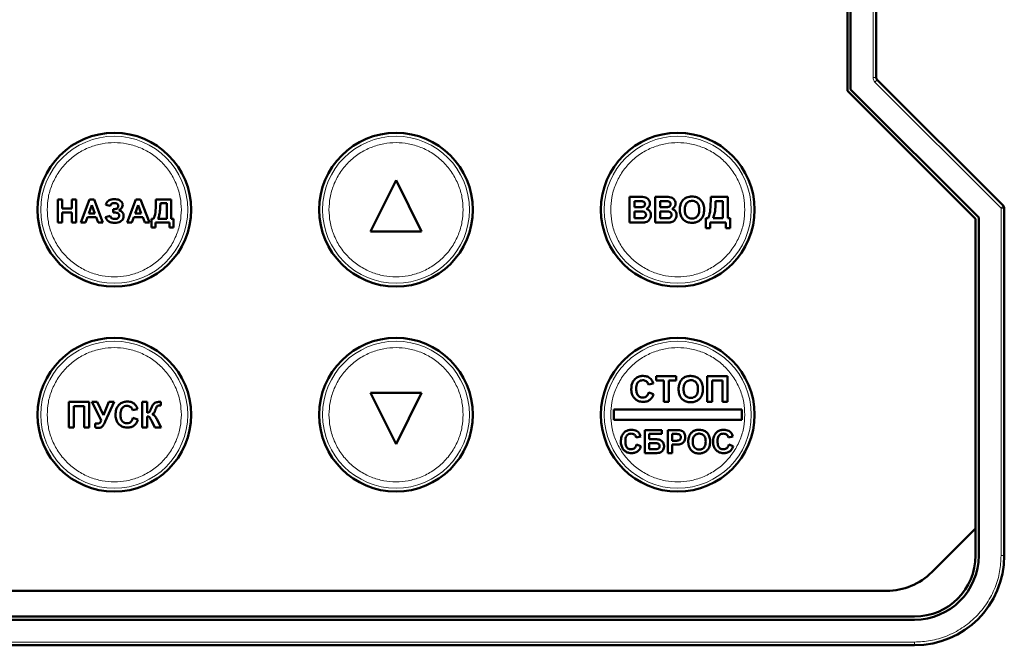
# Model space of a CAD drawing. Header units: millimetres. Extents: x 0 to 218, y 0 to 297.
# Tile 3 of 7: x 62 to 139, y 120 to 169. Entities that reach past the tile are written whole.
import ezdxf

# ---------------------------------------------------------------- set-up
doc = ezdxf.new("R2010")
doc.units = ezdxf.units.MM

msp = doc.modelspace()

# ---------------------------------------------------------------- linework, layer by layer
at = {"color": 7, "linetype": 'Continuous', "lineweight": 50}
for p, q in [((126.515, 163.605), (126.515, 194.034)), ((126.765, 193.931), (126.765, 163.708)), ((128.765, 164.64), (128.765, 192.999)), ((138.692, 154.61), (128.839, 164.463)), ((136.515, 153.605), (126.515, 163.605)), ((126.765, 163.708), (136.765, 153.708)), ((91.265, 156.619), (89.265, 152.619)), ((93.265, 152.619), (91.265, 156.619)), ((109.506, 153.319), (109.506, 155.319)), ((109.506, 155.319), (110.311, 155.319)), ((111.506, 153.319), (111.506, 155.319)), ((111.506, 155.319), (112.311, 155.319)), ((115.839, 155.107), (115.839, 155.319)), ((115.839, 155.319), (117.172, 155.319)), ((117.172, 155.319), (117.172, 153.653)), ((64.86, 153.319), (64.86, 155.119)), ((64.86, 155.119), (65.206, 155.119)), ((65.206, 155.119), (65.206, 154.404)), ((65.944, 154.404), (65.944, 155.119)), ((65.944, 155.119), (66.29, 155.119)), ((66.29, 155.119), (66.29, 153.319)), ((66.641, 153.319), (67.322, 155.119)), ((67.507, 154.681), (67.271, 154.035)), ((67.322, 155.119), (67.688, 155.119)), ((67.743, 154.035), (67.507, 154.681)), ((67.688, 155.119), (68.372, 153.319)), ((68.954, 154.612), (68.607, 154.704)), ((70.274, 153.319), (70.954, 155.119)), ((71.139, 154.681), (70.903, 154.035)), ((70.954, 155.119), (71.321, 155.119)), ((71.375, 154.035), (71.139, 154.681)), ((71.321, 155.119), (72.004, 153.319)), ((72.517, 154.929), (72.517, 155.119)), ((72.517, 155.119), (73.717, 155.119)), ((73.37, 154.819), (72.863, 154.819)), ((73.37, 153.619), (73.37, 154.819)), ((73.717, 155.119), (73.717, 153.619)), ((109.89, 154.986), (110.134, 154.986)), ((109.89, 154.525), (109.89, 154.986)), ((111.89, 154.986), (112.134, 154.986)), ((111.89, 154.525), (111.89, 154.986)), ((116.788, 154.986), (116.224, 154.986)), ((116.788, 153.653), (116.788, 154.986)), ((65.206, 154.404), (65.944, 154.404)), ((65.944, 154.104), (65.206, 154.104)), ((65.206, 154.104), (65.206, 153.319)), ((65.944, 153.319), (65.944, 154.104)), ((67.271, 154.035), (67.743, 154.035)), ((68.584, 153.735), (68.93, 153.85)), ((69.184, 154.358), (69.227, 154.358)), ((69.184, 154.104), (69.184, 154.358)), ((69.271, 154.104), (69.184, 154.104)), ((70.903, 154.035), (71.375, 154.035)), ((110.169, 154.525), (109.89, 154.525)), ((109.89, 154.191), (110.233, 154.191)), ((109.89, 153.653), (109.89, 154.191)), ((112.169, 154.525), (111.89, 154.525)), ((111.89, 154.191), (112.233, 154.191)), ((111.89, 153.653), (111.89, 154.191)), ((138.765, 127.319), (138.765, 154.433)), ((65.206, 153.319), (64.86, 153.319)), ((66.29, 153.319), (65.944, 153.319)), ((67.01, 153.319), (66.641, 153.319)), ((67.162, 153.735), (67.01, 153.319)), ((67.853, 153.735), (67.162, 153.735)), ((68.005, 153.319), (67.853, 153.735)), ((68.372, 153.319), (68.005, 153.319)), ((70.643, 153.319), (70.274, 153.319)), ((70.795, 153.735), (70.643, 153.319)), ((71.485, 153.735), (70.795, 153.735)), ((71.637, 153.319), (71.485, 153.735)), ((72.004, 153.319), (71.637, 153.319)), ((72.17, 152.927), (72.17, 153.619)), ((72.17, 153.619), (72.332, 153.619)), ((73.578, 153.319), (72.47, 153.319)), ((72.47, 153.319), (72.47, 152.927)), ((72.678, 153.619), (73.37, 153.619)), ((73.578, 152.927), (73.578, 153.319)), ((73.717, 153.619), (73.878, 153.619)), ((73.878, 153.619), (73.878, 152.927)), ((109.506, 153.319), (110.183, 153.319)), ((110.283, 153.653), (109.89, 153.653)), ((111.506, 153.319), (112.183, 153.319)), ((112.283, 153.653), (111.89, 153.653)), ((115.454, 152.883), (115.454, 153.653)), ((115.454, 153.653), (115.634, 153.653)), ((117.019, 153.319), (115.788, 153.319)), ((115.788, 153.319), (115.788, 152.883)), ((116.019, 153.653), (116.788, 153.653)), ((117.019, 152.883), (117.019, 153.319)), ((117.172, 153.653), (117.352, 153.653)), ((117.352, 153.653), (117.352, 152.883)), ((136.515, 129.441), (136.515, 153.605)), ((136.765, 153.708), (136.765, 127.319)), ((72.47, 152.927), (72.17, 152.927)), ((73.878, 152.927), (73.578, 152.927)), ((89.265, 152.619), (93.265, 152.619)), ((115.788, 152.883), (115.454, 152.883)), ((117.352, 152.883), (117.019, 152.883)), ((111.355, 140.755), (110.97, 140.678)), ((111.586, 141.319), (113.15, 141.319)), ((111.586, 140.986), (111.586, 141.319)), ((112.175, 140.986), (111.586, 140.986)), ((112.175, 139.319), (112.175, 140.986)), ((112.56, 140.986), (112.56, 139.319)), ((113.15, 140.986), (112.56, 140.986)), ((113.15, 141.319), (113.15, 140.986)), ((115.56, 139.319), (115.56, 141.319)), ((115.56, 141.319), (117.15, 141.319)), ((115.945, 140.986), (115.945, 139.319)), ((116.765, 140.986), (115.945, 140.986)), ((116.765, 139.319), (116.765, 140.986)), ((117.15, 141.319), (117.15, 139.319)), ((89.265, 140.019), (91.265, 136.019)), ((93.265, 140.019), (89.265, 140.019)), ((91.265, 136.019), (93.265, 140.019)), ((110.996, 140.063), (111.38, 139.935)), ((65.72, 137.319), (65.72, 139.319)), ((65.72, 139.319), (67.309, 139.319)), ((67.309, 139.319), (67.309, 137.319)), ((68.244, 137.891), (67.502, 139.319)), ((67.502, 139.319), (67.93, 139.319)), ((67.93, 139.319), (68.417, 138.278)), ((68.417, 138.278), (68.828, 139.319)), ((69.245, 139.319), (68.565, 137.799)), ((68.828, 139.319), (69.245, 139.319)), ((71.438, 137.319), (71.438, 139.319)), ((71.438, 139.319), (71.822, 139.319)), ((71.822, 139.319), (71.822, 138.473)), ((72.899, 139.319), (72.899, 139.037)), ((112.56, 139.319), (112.175, 139.319)), ((115.945, 139.319), (115.56, 139.319)), ((117.15, 139.319), (116.765, 139.319)), ((66.925, 138.986), (66.104, 138.986)), ((66.104, 138.986), (66.104, 137.319)), ((66.925, 137.319), (66.925, 138.986)), ((71.079, 138.755), (70.694, 138.678)), ((72.899, 139.037), (72.841, 139.039)), ((118.265, 138.719), (108.265, 138.719)), ((108.265, 138.719), (108.265, 137.919)), ((118.265, 137.919), (118.265, 138.719)), ((67.771, 137.318), (67.771, 137.632)), ((70.72, 138.063), (71.104, 137.935)), ((71.822, 138.191), (71.822, 137.319)), ((72.439, 137.319), (72.186, 137.827)), ((72.648, 137.865), (72.925, 137.319)), ((108.265, 137.919), (118.265, 137.919)), ((66.104, 137.319), (65.72, 137.319)), ((67.309, 137.319), (66.925, 137.319)), ((71.822, 137.319), (71.438, 137.319)), ((72.925, 137.319), (72.439, 137.319)), ((110.695, 135.319), (110.695, 137.119)), ((112.033, 137.119), (110.695, 137.119)), ((112.033, 136.819), (112.033, 137.119)), ((112.495, 135.319), (112.495, 137.119)), ((113.07, 137.119), (112.495, 137.119)), ((110.372, 136.612), (110.025, 136.542)), ((111.041, 136.819), (112.033, 136.819)), ((111.041, 136.404), (111.041, 136.819)), ((111.533, 136.404), (111.041, 136.404)), ((111.041, 136.104), (111.432, 136.104)), ((111.041, 135.619), (111.041, 136.104)), ((112.841, 136.819), (113.024, 136.819)), ((112.841, 136.289), (112.841, 136.819)), ((113.048, 136.289), (112.841, 136.289)), ((117.572, 136.612), (117.225, 136.542)), ((110.048, 135.989), (110.395, 135.873)), ((111.415, 135.619), (111.041, 135.619)), ((112.841, 135.989), (113.078, 135.989)), ((112.841, 135.319), (112.841, 135.989)), ((117.248, 135.989), (117.595, 135.873)), ((110.695, 135.319), (111.542, 135.319)), ((112.841, 135.319), (112.495, 135.319)), ((133.109, 126.034), (136.515, 129.441)), ((136.515, 127.319), (136.515, 129.441)), ((52.958, 124.569), (129.573, 124.569)), ((50.765, 122.569), (131.765, 122.569)), ((131.765, 122.319), (50.765, 122.319)), ((50.765, 120.319), (131.765, 120.319))]:
    msp.add_line(p, q, dxfattribs=at)
at = {"color": 9, "linetype": 'Continuous', "lineweight": 18}
for p, q in [((128.515, 164.64), (128.515, 192.999)), ((128.515, 164.64), (128.765, 164.64)), ((128.662, 164.287), (128.839, 164.463)), ((138.515, 154.433), (128.662, 164.287)), ((138.515, 154.433), (138.692, 154.61)), ((138.515, 127.319), (138.515, 154.433)), ((138.765, 154.433), (138.515, 154.433)), ((138.515, 127.319), (138.765, 127.319)), ((50.765, 120.569), (131.765, 120.569)), ((131.765, 120.319), (131.765, 120.569))]:
    msp.add_line(p, q, dxfattribs=at)
at = {"color": 7, "linetype": 'Continuous', "lineweight": 50}
for centre in [(69.265, 154.319), (91.265, 154.319), (113.265, 154.319), (69.265, 138.319), (91.265, 138.319), (113.265, 138.319)]:
    msp.add_circle(centre, 6, dxfattribs=at)
at = {"color": 9, "linetype": 'Continuous', "lineweight": 18}
for centre in [(69.265, 154.319), (91.265, 154.319), (113.265, 154.319), (69.265, 138.319), (91.265, 138.319), (113.265, 138.319)]:
    msp.add_circle(centre, 5.737, dxfattribs=at)
at = {"color": 7, "linetype": 'Continuous', "lineweight": 50}
for centre, radius, start, end in [((129.015, 164.64), 0.25, 180, 225), ((138.515, 154.433), 0.25, 0, 45), ((131.765, 127.319), 4.75, 270, 0), ((131.765, 127.319), 5, 270, 0), ((131.765, 127.319), 7, 270, 0), ((129.573, 129.569), 5, 270, 315)]:
    msp.add_arc(centre, radius, start, end, dxfattribs=at)
at = {"color": 9, "linetype": 'Continuous', "lineweight": 18}
msp.add_open_spline([(128.662, 164.287), (128.62, 164.338), (128.536, 164.441), (128.522, 164.574), (128.515, 164.64)], degree=3, dxfattribs=at)
for points, knots in [([(64.028, 154.319), (64.045, 154.639), (64.08, 155.297), (64.372, 156.273), (64.855, 157.212), (65.536, 158.049), (66.373, 158.729), (67.312, 159.216), (68.288, 159.496), (69.265, 159.586), (70.243, 159.496), (71.219, 159.216), (72.158, 158.729), (72.995, 158.049), (73.676, 157.212), (74.159, 156.273), (74.451, 155.297), (74.486, 154.639), (74.503, 154.319)], [0, 0, 0, 0, 0.058258, 0.120006, 0.18432, 0.25, 0.31568, 0.379994, 0.441742, 0.5, 0.558258, 0.620006, 0.68432, 0.75, 0.81568, 0.879994, 0.941742, 1, 1, 1, 1]), ([(86.028, 154.319), (86.045, 154.639), (86.08, 155.297), (86.372, 156.273), (86.855, 157.212), (87.536, 158.049), (88.373, 158.729), (89.312, 159.216), (90.288, 159.496), (91.265, 159.586), (92.243, 159.496), (93.219, 159.216), (94.158, 158.729), (94.995, 158.049), (95.676, 157.212), (96.159, 156.273), (96.451, 155.297), (96.486, 154.639), (96.503, 154.319)], [0, 0, 0, 0, 0.058258, 0.120006, 0.18432, 0.25, 0.31568, 0.379994, 0.441742, 0.5, 0.558258, 0.620006, 0.68432, 0.75, 0.81568, 0.879994, 0.941742, 1, 1, 1, 1]), ([(108.028, 154.319), (108.045, 154.639), (108.08, 155.297), (108.372, 156.273), (108.855, 157.212), (109.536, 158.049), (110.373, 158.729), (111.312, 159.216), (112.288, 159.496), (113.265, 159.586), (114.243, 159.496), (115.219, 159.216), (116.158, 158.729), (116.995, 158.049), (117.676, 157.212), (118.159, 156.273), (118.451, 155.297), (118.486, 154.639), (118.503, 154.319)], [0, 0, 0, 0, 0.058258, 0.120006, 0.18432, 0.25, 0.31568, 0.379994, 0.441742, 0.5, 0.558258, 0.620006, 0.68432, 0.75, 0.81568, 0.879994, 0.941742, 1, 1, 1, 1]), ([(74.503, 154.319), (74.486, 154), (74.451, 153.342), (74.159, 152.366), (73.676, 151.427), (72.995, 150.59), (72.158, 149.909), (71.219, 149.423), (70.243, 149.142), (69.265, 149.053), (68.288, 149.142), (67.312, 149.423), (66.373, 149.909), (65.536, 150.59), (64.855, 151.427), (64.372, 152.366), (64.08, 153.342), (64.045, 154), (64.028, 154.319)], [0, 0, 0, 0, 0.058258, 0.120006, 0.18432, 0.25, 0.31568, 0.379994, 0.441742, 0.5, 0.558258, 0.620006, 0.68432, 0.75, 0.81568, 0.879994, 0.941742, 1, 1, 1, 1]), ([(96.503, 154.319), (96.486, 154), (96.451, 153.342), (96.159, 152.366), (95.676, 151.427), (94.995, 150.59), (94.158, 149.909), (93.219, 149.423), (92.243, 149.142), (91.265, 149.053), (90.288, 149.142), (89.312, 149.423), (88.373, 149.909), (87.536, 150.59), (86.855, 151.427), (86.372, 152.366), (86.08, 153.342), (86.045, 154), (86.028, 154.319)], [0, 0, 0, 0, 0.058258, 0.120006, 0.18432, 0.25, 0.31568, 0.379994, 0.441742, 0.5, 0.558258, 0.620006, 0.68432, 0.75, 0.81568, 0.879994, 0.941742, 1, 1, 1, 1]), ([(118.503, 154.319), (118.486, 154), (118.451, 153.342), (118.159, 152.366), (117.676, 151.427), (116.995, 150.59), (116.158, 149.909), (115.219, 149.423), (114.243, 149.142), (113.265, 149.053), (112.288, 149.142), (111.312, 149.423), (110.373, 149.909), (109.536, 150.59), (108.855, 151.427), (108.372, 152.366), (108.08, 153.342), (108.045, 154), (108.028, 154.319)], [0, 0, 0, 0, 0.058258, 0.120006, 0.18432, 0.25, 0.31568, 0.379994, 0.441742, 0.5, 0.558258, 0.620006, 0.68432, 0.75, 0.81568, 0.879994, 0.941742, 1, 1, 1, 1]), ([(64.028, 138.319), (64.045, 138.639), (64.08, 139.297), (64.372, 140.273), (64.855, 141.212), (65.536, 142.049), (66.373, 142.729), (67.312, 143.216), (68.288, 143.496), (69.265, 143.586), (70.243, 143.496), (71.219, 143.216), (72.158, 142.729), (72.995, 142.049), (73.676, 141.212), (74.159, 140.273), (74.451, 139.297), (74.486, 138.639), (74.503, 138.319)], [0, 0, 0, 0, 0.058258, 0.120006, 0.18432, 0.25, 0.31568, 0.379994, 0.441742, 0.5, 0.558258, 0.620006, 0.68432, 0.75, 0.81568, 0.879994, 0.941742, 1, 1, 1, 1]), ([(86.028, 138.319), (86.045, 138.639), (86.08, 139.297), (86.372, 140.273), (86.855, 141.212), (87.536, 142.049), (88.373, 142.729), (89.312, 143.216), (90.288, 143.496), (91.265, 143.586), (92.243, 143.496), (93.219, 143.216), (94.158, 142.729), (94.995, 142.049), (95.676, 141.212), (96.159, 140.273), (96.451, 139.297), (96.486, 138.639), (96.503, 138.319)], [0, 0, 0, 0, 0.058258, 0.120006, 0.18432, 0.25, 0.31568, 0.379994, 0.441742, 0.5, 0.558258, 0.620006, 0.68432, 0.75, 0.81568, 0.879994, 0.941742, 1, 1, 1, 1]), ([(108.028, 138.319), (108.045, 138.639), (108.08, 139.297), (108.372, 140.273), (108.855, 141.212), (109.536, 142.049), (110.373, 142.729), (111.312, 143.216), (112.288, 143.496), (113.265, 143.586), (114.243, 143.496), (115.219, 143.216), (116.158, 142.729), (116.995, 142.049), (117.676, 141.212), (118.159, 140.273), (118.451, 139.297), (118.486, 138.639), (118.503, 138.319)], [0, 0, 0, 0, 0.058258, 0.120006, 0.18432, 0.25, 0.31568, 0.379994, 0.441742, 0.5, 0.558258, 0.620006, 0.68432, 0.75, 0.81568, 0.879994, 0.941742, 1, 1, 1, 1]), ([(74.503, 138.319), (74.486, 138), (74.451, 137.342), (74.159, 136.366), (73.676, 135.427), (72.995, 134.59), (72.158, 133.909), (71.219, 133.423), (70.243, 133.142), (69.265, 133.053), (68.288, 133.142), (67.312, 133.423), (66.373, 133.909), (65.536, 134.59), (64.855, 135.427), (64.372, 136.366), (64.08, 137.342), (64.045, 138), (64.028, 138.319)], [0, 0, 0, 0, 0.058258, 0.120006, 0.18432, 0.25, 0.31568, 0.379994, 0.441742, 0.5, 0.558258, 0.620006, 0.68432, 0.75, 0.81568, 0.879994, 0.941742, 1, 1, 1, 1]), ([(96.503, 138.319), (96.486, 138), (96.451, 137.342), (96.159, 136.366), (95.676, 135.427), (94.995, 134.59), (94.158, 133.909), (93.219, 133.423), (92.243, 133.142), (91.265, 133.053), (90.288, 133.142), (89.312, 133.423), (88.373, 133.909), (87.536, 134.59), (86.855, 135.427), (86.372, 136.366), (86.08, 137.342), (86.045, 138), (86.028, 138.319)], [0, 0, 0, 0, 0.058258, 0.120006, 0.18432, 0.25, 0.31568, 0.379994, 0.441742, 0.5, 0.558258, 0.620006, 0.68432, 0.75, 0.81568, 0.879994, 0.941742, 1, 1, 1, 1]), ([(118.503, 138.319), (118.486, 138), (118.451, 137.342), (118.159, 136.366), (117.676, 135.427), (116.995, 134.59), (116.158, 133.909), (115.219, 133.423), (114.243, 133.142), (113.265, 133.053), (112.288, 133.142), (111.312, 133.423), (110.373, 133.909), (109.536, 134.59), (108.855, 135.427), (108.372, 136.366), (108.08, 137.342), (108.045, 138), (108.028, 138.319)], [0, 0, 0, 0, 0.058258, 0.120006, 0.18432, 0.25, 0.31568, 0.379994, 0.441742, 0.5, 0.558258, 0.620006, 0.68432, 0.75, 0.81568, 0.879994, 0.941742, 1, 1, 1, 1]), ([(131.765, 120.569), (132.177, 120.591), (133.025, 120.636), (134.283, 121.012), (135.493, 121.635), (136.572, 122.513), (137.45, 123.592), (138.073, 124.802), (138.448, 126.06), (138.494, 126.908), (138.515, 127.319)], [0, 0, 0, 0, 0.116516, 0.2400113, 0.3686408, 0.5, 0.6313592, 0.7599887, 0.883484, 1, 1, 1, 1])]:
    msp.add_open_spline(points, degree=3, knots=knots, dxfattribs=at)
at = {"color": 7, "linetype": 'Continuous', "lineweight": 50}
for points, knots in [([(110.311, 155.319), (110.378, 155.319), (110.524, 155.317), (110.73, 155.3), (110.907, 155.209), (111.025, 155.08), (111.089, 154.941), (111.094, 154.849), (111.095, 154.816)], [0, 0, 0, 0, 0.189374, 0.415534, 0.57816, 0.740903, 0.90565, 1, 1, 1, 1]), ([(112.311, 155.319), (112.378, 155.319), (112.524, 155.317), (112.73, 155.3), (112.907, 155.209), (113.025, 155.08), (113.089, 154.941), (113.094, 154.849), (113.095, 154.816)], [0, 0, 0, 0, 0.189374, 0.415534, 0.57816, 0.740903, 0.90565, 1, 1, 1, 1]), ([(113.953, 155.266), (114.017, 155.289), (114.116, 155.324), (114.259, 155.342), (114.336, 155.344), (114.375, 155.345)], [0, 0, 0, 0, 0.465946, 0.731676, 1, 1, 1, 1]), ([(114.375, 155.345), (114.442, 155.342), (114.613, 155.335), (114.878, 155.244), (115.115, 155.046), (115.279, 154.759), (115.323, 154.504), (115.326, 154.346), (115.326, 154.317)], [0, 0, 0, 0, 0.126835, 0.326225, 0.51912, 0.6994, 0.944414, 1, 1, 1, 1]), ([(68.607, 154.704), (68.63, 154.768), (68.67, 154.886), (68.797, 155.02), (68.981, 155.116), (69.147, 155.141), (69.254, 155.142), (69.27, 155.142)], [0, 0, 0, 0, 0.233845, 0.429584, 0.625035, 0.945033, 1, 1, 1, 1]), ([(69.273, 154.842), (69.227, 154.839), (69.151, 154.834), (69.055, 154.781), (68.989, 154.707), (68.966, 154.645), (68.954, 154.612)], [0, 0, 0, 0, 0.3171852, 0.5355286, 0.7539556, 1, 1, 1, 1]), ([(69.227, 154.358), (69.284, 154.361), (69.373, 154.365), (69.48, 154.418), (69.543, 154.482), (69.573, 154.555), (69.576, 154.601), (69.577, 154.62)], [0, 0, 0, 0, 0.348695, 0.533176, 0.718858, 0.88644, 1, 1, 1, 1]), ([(69.27, 155.142), (69.337, 155.14), (69.471, 155.135), (69.657, 155.083), (69.804, 154.977), (69.905, 154.844), (69.917, 154.738), (69.923, 154.688)], [0, 0, 0, 0, 0.226589, 0.454571, 0.643517, 0.833011, 1, 1, 1, 1]), ([(69.577, 154.62), (69.574, 154.644), (69.57, 154.692), (69.529, 154.752), (69.475, 154.799), (69.388, 154.836), (69.318, 154.84), (69.273, 154.842)], [0, 0, 0, 0, 0.1696277, 0.3433388, 0.4982202, 0.6826017, 1, 1, 1, 1]), ([(69.923, 154.688), (69.917, 154.636), (69.905, 154.53), (69.796, 154.384), (69.691, 154.321), (69.631, 154.284)], [0, 0, 0, 0, 0.298422, 0.599296, 1, 1, 1, 1]), ([(72.332, 153.619), (72.358, 153.681), (72.47, 153.939), (72.509, 154.39), (72.514, 154.766), (72.517, 154.929)], [0, 0, 0, 0, 0.150506, 0.631696, 1, 1, 1, 1]), ([(72.863, 154.819), (72.862, 154.753), (72.861, 154.553), (72.839, 154.251), (72.791, 153.912), (72.716, 153.717), (72.678, 153.619)], [0, 0, 0, 0, 0.16363, 0.491128, 0.742857, 1, 1, 1, 1]), ([(110.134, 154.986), (110.168, 154.986), (110.234, 154.986), (110.355, 154.986), (110.443, 154.982), (110.497, 154.979)], [0, 0, 0, 0, 0.275415, 0.550828, 1, 1, 1, 1]), ([(110.711, 154.758), (110.709, 154.73), (110.705, 154.679), (110.666, 154.616), (110.609, 154.568), (110.542, 154.541), (110.495, 154.534), (110.477, 154.531)], [0, 0, 0, 0, 0.234086, 0.417313, 0.600201, 0.849825, 1, 1, 1, 1]), ([(110.497, 154.979), (110.531, 154.973), (110.586, 154.964), (110.651, 154.92), (110.69, 154.867), (110.709, 154.811), (110.71, 154.774), (110.711, 154.758)], [0, 0, 0, 0, 0.294971, 0.486764, 0.679036, 0.861474, 1, 1, 1, 1]), ([(111.095, 154.816), (111.088, 154.749), (111.073, 154.627), (110.971, 154.471), (110.875, 154.413), (110.825, 154.382)], [0, 0, 0, 0, 0.375945, 0.675759, 1, 1, 1, 1]), ([(112.134, 154.986), (112.168, 154.986), (112.234, 154.986), (112.355, 154.986), (112.443, 154.982), (112.497, 154.979)], [0, 0, 0, 0, 0.275415, 0.550828, 1, 1, 1, 1]), ([(112.711, 154.758), (112.709, 154.73), (112.705, 154.679), (112.666, 154.616), (112.609, 154.568), (112.542, 154.541), (112.495, 154.534), (112.477, 154.531)], [0, 0, 0, 0, 0.234086, 0.417313, 0.600201, 0.849825, 1, 1, 1, 1]), ([(112.497, 154.979), (112.531, 154.973), (112.586, 154.964), (112.651, 154.92), (112.69, 154.867), (112.709, 154.811), (112.71, 154.774), (112.711, 154.758)], [0, 0, 0, 0, 0.294971, 0.486764, 0.679036, 0.861474, 1, 1, 1, 1]), ([(113.095, 154.816), (113.088, 154.749), (113.073, 154.627), (112.971, 154.471), (112.875, 154.413), (112.825, 154.382)], [0, 0, 0, 0, 0.375945, 0.675759, 1, 1, 1, 1]), ([(113.429, 154.307), (113.431, 154.374), (113.434, 154.494), (113.463, 154.665), (113.5, 154.765), (113.518, 154.816)], [0, 0, 0, 0, 0.385504, 0.689688, 1, 1, 1, 1]), ([(113.518, 154.816), (113.549, 154.875), (113.629, 155.028), (113.786, 155.184), (113.917, 155.249), (113.953, 155.266)], [0, 0, 0, 0, 0.3142783, 0.8104714, 1, 1, 1, 1]), ([(113.813, 154.321), (113.816, 154.387), (113.821, 154.537), (113.884, 154.741), (114.013, 154.896), (114.163, 154.985), (114.292, 155.01), (114.364, 155.011), (114.38, 155.012)], [0, 0, 0, 0, 0.198524, 0.446406, 0.616149, 0.785789, 0.95492, 1, 1, 1, 1]), ([(114.38, 155.012), (114.447, 155.007), (114.57, 154.997), (114.728, 154.909), (114.842, 154.786), (114.929, 154.587), (114.937, 154.428), (114.942, 154.326)], [0, 0, 0, 0, 0.201187, 0.364397, 0.527295, 0.696981, 1, 1, 1, 1]), ([(115.634, 153.653), (115.661, 153.714), (115.776, 153.978), (115.83, 154.477), (115.836, 154.902), (115.839, 155.107)], [0, 0, 0, 0, 0.135394, 0.582002, 1, 1, 1, 1]), ([(116.224, 154.986), (116.223, 154.919), (116.222, 154.719), (116.201, 154.395), (116.153, 154.01), (116.064, 153.773), (116.019, 153.653)], [0, 0, 0, 0, 0.14728, 0.441998, 0.71782, 1, 1, 1, 1]), ([(68.93, 153.85), (68.948, 153.806), (68.975, 153.736), (69.044, 153.656), (69.151, 153.606), (69.238, 153.6), (69.298, 153.596)], [0, 0, 0, 0, 0.28967, 0.46237, 0.636069, 1, 1, 1, 1]), ([(69.646, 153.849), (69.644, 153.877), (69.639, 153.931), (69.595, 154), (69.526, 154.057), (69.416, 154.099), (69.325, 154.102), (69.271, 154.104)], [0, 0, 0, 0, 0.158876, 0.319359, 0.464118, 0.684157, 1, 1, 1, 1]), ([(69.992, 153.83), (69.986, 153.762), (69.975, 153.64), (69.877, 153.491), (69.736, 153.376), (69.531, 153.306), (69.372, 153.3), (69.287, 153.296)], [0, 0, 0, 0, 0.203349, 0.36274, 0.521651, 0.743401, 1, 1, 1, 1]), ([(69.298, 153.596), (69.354, 153.599), (69.441, 153.602), (69.549, 153.654), (69.608, 153.718), (69.642, 153.786), (69.644, 153.83), (69.646, 153.849)], [0, 0, 0, 0, 0.344855, 0.536996, 0.729679, 0.878056, 1, 1, 1, 1]), ([(69.631, 154.284), (69.693, 154.259), (69.801, 154.215), (69.921, 154.097), (69.984, 153.967), (69.989, 153.874), (69.992, 153.83)], [0, 0, 0, 0, 0.322918, 0.55546, 0.789208, 1, 1, 1, 1]), ([(110.477, 154.531), (110.444, 154.529), (110.376, 154.525), (110.273, 154.525), (110.204, 154.525), (110.169, 154.525)], [0, 0, 0, 0, 0.324791, 0.662356, 1, 1, 1, 1]), ([(110.233, 154.191), (110.299, 154.19), (110.432, 154.188), (110.598, 154.178), (110.706, 154.116), (110.759, 154.052), (110.785, 153.982), (110.787, 153.936), (110.788, 153.916)], [0, 0, 0, 0, 0.284175, 0.56983, 0.687917, 0.806892, 0.915618, 1, 1, 1, 1]), ([(110.788, 153.916), (110.785, 153.882), (110.781, 153.823), (110.737, 153.749), (110.678, 153.7), (110.621, 153.675), (110.585, 153.667), (110.574, 153.665)], [0, 0, 0, 0, 0.279357, 0.486863, 0.694108, 0.91138, 1, 1, 1, 1]), ([(111.172, 153.899), (111.165, 153.832), (111.151, 153.696), (111.054, 153.526), (110.919, 153.404), (110.784, 153.35), (110.698, 153.337), (110.668, 153.333)], [0, 0, 0, 0, 0.242787, 0.486312, 0.687547, 0.888904, 1, 1, 1, 1]), ([(110.825, 154.382), (110.888, 154.356), (111, 154.308), (111.112, 154.17), (111.165, 154.033), (111.17, 153.94), (111.172, 153.899)], [0, 0, 0, 0, 0.317658, 0.563712, 0.809393, 1, 1, 1, 1]), ([(112.477, 154.531), (112.444, 154.529), (112.376, 154.525), (112.273, 154.525), (112.204, 154.525), (112.169, 154.525)], [0, 0, 0, 0, 0.324791, 0.662356, 1, 1, 1, 1]), ([(112.233, 154.191), (112.299, 154.19), (112.432, 154.188), (112.598, 154.178), (112.706, 154.116), (112.759, 154.052), (112.785, 153.982), (112.787, 153.936), (112.788, 153.916)], [0, 0, 0, 0, 0.284175, 0.56983, 0.687917, 0.806892, 0.915618, 1, 1, 1, 1]), ([(112.788, 153.916), (112.785, 153.882), (112.781, 153.823), (112.737, 153.749), (112.678, 153.7), (112.621, 153.675), (112.585, 153.667), (112.574, 153.665)], [0, 0, 0, 0, 0.279357, 0.486863, 0.694108, 0.91138, 1, 1, 1, 1]), ([(113.172, 153.899), (113.165, 153.832), (113.151, 153.696), (113.054, 153.526), (112.919, 153.404), (112.784, 153.35), (112.698, 153.337), (112.668, 153.333)], [0, 0, 0, 0, 0.242787, 0.486312, 0.687547, 0.888904, 1, 1, 1, 1]), ([(112.825, 154.382), (112.888, 154.356), (113, 154.308), (113.112, 154.17), (113.165, 154.033), (113.17, 153.94), (113.172, 153.899)], [0, 0, 0, 0, 0.317658, 0.563712, 0.809393, 1, 1, 1, 1]), ([(114.38, 153.294), (114.314, 153.296), (114.138, 153.304), (113.868, 153.396), (113.631, 153.599), (113.471, 153.889), (113.432, 154.136), (113.429, 154.286), (113.429, 154.307)], [0, 0, 0, 0, 0.127808, 0.335199, 0.531853, 0.711396, 0.95982, 1, 1, 1, 1]), ([(114.38, 153.627), (114.312, 153.633), (114.175, 153.645), (114.007, 153.754), (113.881, 153.917), (113.821, 154.113), (113.816, 154.255), (113.813, 154.321)], [0, 0, 0, 0, 0.200704, 0.403479, 0.575737, 0.804839, 1, 1, 1, 1]), ([(114.942, 154.326), (114.939, 154.259), (114.934, 154.125), (114.882, 153.935), (114.774, 153.776), (114.625, 153.669), (114.485, 153.63), (114.403, 153.628), (114.38, 153.627)], [0, 0, 0, 0, 0.198222, 0.397727, 0.577228, 0.756827, 0.930756, 1, 1, 1, 1]), ([(115.326, 154.317), (115.324, 154.25), (115.318, 154.052), (115.233, 153.763), (115.031, 153.505), (114.787, 153.352), (114.559, 153.299), (114.424, 153.295), (114.38, 153.294)], [0, 0, 0, 0, 0.12748, 0.377846, 0.559738, 0.741985, 0.917467, 1, 1, 1, 1]), ([(69.287, 153.296), (69.221, 153.299), (69.063, 153.304), (68.849, 153.359), (68.681, 153.51), (68.617, 153.641), (68.589, 153.723), (68.584, 153.735)], [0, 0, 0, 0, 0.222457, 0.526508, 0.709676, 0.957509, 1, 1, 1, 1]), ([(110.668, 153.333), (110.601, 153.329), (110.487, 153.323), (110.325, 153.321), (110.23, 153.32), (110.183, 153.319)], [0, 0, 0, 0, 0.412609, 0.706293, 1, 1, 1, 1]), ([(110.574, 153.665), (110.541, 153.662), (110.476, 153.655), (110.379, 153.653), (110.315, 153.653), (110.283, 153.653)], [0, 0, 0, 0, 0.343631, 0.67172, 1, 1, 1, 1]), ([(112.668, 153.333), (112.601, 153.329), (112.487, 153.323), (112.325, 153.321), (112.23, 153.32), (112.183, 153.319)], [0, 0, 0, 0, 0.412609, 0.706293, 1, 1, 1, 1]), ([(112.574, 153.665), (112.541, 153.662), (112.476, 153.655), (112.379, 153.653), (112.315, 153.653), (112.283, 153.653)], [0, 0, 0, 0, 0.343631, 0.67172, 1, 1, 1, 1]), ([(109.637, 140.315), (109.639, 140.382), (109.645, 140.583), (109.729, 140.88), (109.937, 141.141), (110.185, 141.294), (110.405, 141.341), (110.53, 141.344), (110.563, 141.345)], [0, 0, 0, 0, 0.128353, 0.388703, 0.573955, 0.759327, 0.937427, 1, 1, 1, 1]), ([(110.536, 141.012), (110.468, 141.006), (110.347, 140.995), (110.198, 140.9), (110.089, 140.764), (110.03, 140.57), (110.024, 140.424), (110.021, 140.344)], [0, 0, 0, 0, 0.212297, 0.3758, 0.53945, 0.750187, 1, 1, 1, 1]), ([(110.97, 140.678), (110.95, 140.738), (110.914, 140.841), (110.797, 140.945), (110.671, 141.003), (110.581, 141.009), (110.536, 141.012)], [0, 0, 0, 0, 0.313785, 0.543656, 0.773131, 1, 1, 1, 1]), ([(110.563, 141.345), (110.63, 141.342), (110.787, 141.334), (110.996, 141.259), (111.109, 141.163), (111.152, 141.126)], [0, 0, 0, 0, 0.311487, 0.735849, 1, 1, 1, 1]), ([(111.152, 141.126), (111.196, 141.075), (111.265, 140.994), (111.321, 140.863), (111.344, 140.791), (111.355, 140.755)], [0, 0, 0, 0, 0.473697, 0.735232, 1, 1, 1, 1]), ([(113.329, 140.307), (113.331, 140.374), (113.334, 140.494), (113.363, 140.665), (113.4, 140.765), (113.418, 140.816)], [0, 0, 0, 0, 0.385504, 0.689688, 1, 1, 1, 1]), ([(113.418, 140.816), (113.45, 140.875), (113.53, 141.028), (113.686, 141.184), (113.817, 141.249), (113.854, 141.266)], [0, 0, 0, 0, 0.314278, 0.810471, 1, 1, 1, 1]), ([(113.714, 140.321), (113.716, 140.387), (113.722, 140.537), (113.784, 140.741), (113.913, 140.896), (114.064, 140.985), (114.193, 141.01), (114.265, 141.011), (114.28, 141.012)], [0, 0, 0, 0, 0.198524, 0.446406, 0.616149, 0.785789, 0.95492, 1, 1, 1, 1]), ([(113.854, 141.266), (113.917, 141.289), (114.017, 141.324), (114.16, 141.342), (114.237, 141.344), (114.275, 141.345)], [0, 0, 0, 0, 0.465946, 0.731676, 1, 1, 1, 1]), ([(114.275, 141.345), (114.342, 141.342), (114.514, 141.335), (114.779, 141.244), (115.015, 141.046), (115.179, 140.759), (115.223, 140.504), (115.226, 140.346), (115.227, 140.317)], [0, 0, 0, 0, 0.126835, 0.326225, 0.51912, 0.6994, 0.944414, 1, 1, 1, 1]), ([(114.28, 141.012), (114.348, 141.007), (114.47, 140.997), (114.629, 140.909), (114.743, 140.786), (114.829, 140.587), (114.837, 140.428), (114.842, 140.326)], [0, 0, 0, 0, 0.201187, 0.364397, 0.527295, 0.696981, 1, 1, 1, 1]), ([(110.549, 139.319), (110.482, 139.323), (110.317, 139.331), (110.067, 139.426), (109.841, 139.619), (109.68, 139.901), (109.64, 140.146), (109.637, 140.293), (109.637, 140.315)], [0, 0, 0, 0, 0.132331, 0.325849, 0.518063, 0.708615, 0.957186, 1, 1, 1, 1]), ([(110.021, 140.344), (110.023, 140.278), (110.028, 140.118), (110.081, 139.906), (110.21, 139.755), (110.343, 139.677), (110.457, 139.654), (110.521, 139.653), (110.533, 139.653)], [0, 0, 0, 0, 0.2054455, 0.4934589, 0.648874, 0.8039002, 0.960212, 1, 1, 1, 1]), ([(110.533, 139.653), (110.596, 139.659), (110.706, 139.67), (110.838, 139.755), (110.941, 139.884), (110.975, 139.995), (110.996, 140.063)], [0, 0, 0, 0, 0.278426, 0.482725, 0.687127, 1, 1, 1, 1]), ([(114.281, 139.294), (114.214, 139.296), (114.039, 139.304), (113.769, 139.396), (113.532, 139.599), (113.371, 139.889), (113.332, 140.136), (113.33, 140.286), (113.329, 140.307)], [0, 0, 0, 0, 0.127808, 0.335199, 0.531853, 0.711396, 0.95982, 1, 1, 1, 1]), ([(114.28, 139.627), (114.212, 139.633), (114.076, 139.645), (113.907, 139.754), (113.781, 139.917), (113.722, 140.113), (113.716, 140.255), (113.714, 140.321)], [0, 0, 0, 0, 0.200704, 0.403479, 0.575737, 0.804839, 1, 1, 1, 1]), ([(114.842, 140.326), (114.84, 140.259), (114.835, 140.125), (114.782, 139.935), (114.675, 139.776), (114.526, 139.669), (114.385, 139.63), (114.303, 139.628), (114.28, 139.627)], [0, 0, 0, 0, 0.198222, 0.397727, 0.577228, 0.756827, 0.930756, 1, 1, 1, 1]), ([(115.227, 140.317), (115.224, 140.25), (115.218, 140.052), (115.134, 139.763), (114.932, 139.505), (114.687, 139.352), (114.459, 139.299), (114.324, 139.295), (114.281, 139.294)], [0, 0, 0, 0, 0.1274799, 0.3778464, 0.5597384, 0.7419847, 0.917467, 1, 1, 1, 1]), ([(69.361, 138.315), (69.363, 138.382), (69.369, 138.583), (69.452, 138.88), (69.661, 139.141), (69.909, 139.294), (70.129, 139.341), (70.254, 139.344), (70.287, 139.345)], [0, 0, 0, 0, 0.128353, 0.388703, 0.573955, 0.759327, 0.937427, 1, 1, 1, 1]), ([(70.287, 139.345), (70.353, 139.342), (70.511, 139.334), (70.72, 139.259), (70.833, 139.163), (70.876, 139.126)], [0, 0, 0, 0, 0.311487, 0.735849, 1, 1, 1, 1]), ([(72.162, 138.845), (72.189, 138.906), (72.234, 139.009), (72.314, 139.149), (72.385, 139.209), (72.422, 139.24)], [0, 0, 0, 0, 0.418405, 0.70252, 1, 1, 1, 1]), ([(72.422, 139.24), (72.473, 139.262), (72.564, 139.301), (72.707, 139.315), (72.795, 139.317), (72.839, 139.318)], [0, 0, 0, 0, 0.387569, 0.691947, 1, 1, 1, 1]), ([(72.839, 139.318), (72.844, 139.318), (72.854, 139.318), (72.874, 139.319), (72.889, 139.319), (72.899, 139.319)], [0, 0, 0, 0, 0.250116, 0.500195, 1, 1, 1, 1]), ([(111.38, 139.935), (111.359, 139.871), (111.308, 139.72), (111.16, 139.513), (110.913, 139.362), (110.698, 139.322), (110.572, 139.32), (110.549, 139.319)], [0, 0, 0, 0, 0.1789459, 0.4271408, 0.6626886, 0.9378317, 1, 1, 1, 1]), ([(70.26, 139.012), (70.191, 139.006), (70.071, 138.995), (69.922, 138.9), (69.813, 138.764), (69.754, 138.57), (69.748, 138.424), (69.745, 138.344)], [0, 0, 0, 0, 0.2122974, 0.3758005, 0.53945, 0.7501869, 1, 1, 1, 1]), ([(70.694, 138.678), (70.673, 138.738), (70.638, 138.841), (70.521, 138.945), (70.395, 139.003), (70.305, 139.009), (70.26, 139.012)], [0, 0, 0, 0, 0.313785, 0.543656, 0.773131, 1, 1, 1, 1]), ([(70.876, 139.126), (70.92, 139.075), (70.988, 138.994), (71.045, 138.863), (71.067, 138.791), (71.079, 138.755)], [0, 0, 0, 0, 0.473697, 0.735232, 1, 1, 1, 1]), ([(71.822, 138.473), (71.858, 138.478), (71.914, 138.486), (71.988, 138.515), (72.064, 138.604), (72.109, 138.722), (72.15, 138.817), (72.162, 138.845)], [0, 0, 0, 0, 0.1998758, 0.3123051, 0.4264197, 0.8306373, 1, 1, 1, 1]), ([(72.459, 138.656), (72.447, 138.624), (72.423, 138.562), (72.378, 138.471), (72.307, 138.4), (72.252, 138.367), (72.225, 138.351)], [0, 0, 0, 0, 0.253287, 0.506899, 0.763893, 1, 1, 1, 1]), ([(72.841, 139.039), (72.799, 139.038), (72.731, 139.037), (72.642, 139.005), (72.572, 138.939), (72.518, 138.816), (72.481, 138.716), (72.459, 138.656)], [0, 0, 0, 0, 0.211595, 0.337404, 0.463699, 0.678302, 1, 1, 1, 1]), ([(67.771, 137.632), (67.788, 137.631), (67.822, 137.629), (67.874, 137.627), (67.909, 137.627), (67.926, 137.627)], [0, 0, 0, 0, 0.321424, 0.660621, 1, 1, 1, 1]), ([(68.244, 137.891), (68.221, 137.827), (68.192, 137.743), (68.116, 137.663), (68.035, 137.631), (67.971, 137.629), (67.926, 137.627)], [0, 0, 0, 0, 0.441494, 0.575937, 0.710268, 1, 1, 1, 1]), ([(68.565, 137.799), (68.537, 137.738), (68.48, 137.617), (68.384, 137.464), (68.27, 137.346), (68.152, 137.299), (68.076, 137.295), (68.048, 137.294)], [0, 0, 0, 0, 0.260479, 0.521395, 0.704689, 0.889754, 1, 1, 1, 1]), ([(70.273, 137.319), (70.206, 137.323), (70.041, 137.331), (69.79, 137.426), (69.565, 137.619), (69.403, 137.901), (69.364, 138.146), (69.361, 138.293), (69.361, 138.315)], [0, 0, 0, 0, 0.132331, 0.325849, 0.518063, 0.708615, 0.957186, 1, 1, 1, 1]), ([(69.745, 138.344), (69.747, 138.278), (69.752, 138.118), (69.805, 137.906), (69.934, 137.755), (70.067, 137.677), (70.181, 137.654), (70.244, 137.653), (70.257, 137.653)], [0, 0, 0, 0, 0.205446, 0.493459, 0.648874, 0.8039, 0.960212, 1, 1, 1, 1]), ([(70.257, 137.653), (70.32, 137.659), (70.429, 137.67), (70.562, 137.755), (70.665, 137.884), (70.699, 137.995), (70.72, 138.063)], [0, 0, 0, 0, 0.278426, 0.482725, 0.687127, 1, 1, 1, 1]), ([(71.104, 137.935), (71.083, 137.871), (71.032, 137.72), (70.884, 137.513), (70.637, 137.362), (70.422, 137.322), (70.296, 137.32), (70.273, 137.319)], [0, 0, 0, 0, 0.178946, 0.427141, 0.662689, 0.937832, 1, 1, 1, 1]), ([(72.11, 137.964), (72.094, 137.994), (72.063, 138.049), (72.017, 138.119), (71.96, 138.17), (71.893, 138.188), (71.845, 138.19), (71.822, 138.191)], [0, 0, 0, 0, 0.25425, 0.486863, 0.636328, 0.823574, 1, 1, 1, 1]), ([(72.162, 137.869), (72.153, 137.885), (72.14, 137.908), (72.123, 137.94), (72.114, 137.956), (72.11, 137.964)], [0, 0, 0, 0, 0.499814, 0.749898, 1, 1, 1, 1]), ([(72.186, 137.827), (72.184, 137.831), (72.181, 137.838), (72.172, 137.852), (72.166, 137.862), (72.162, 137.869)], [0, 0, 0, 0, 0.250156, 0.500386, 1, 1, 1, 1]), ([(72.225, 138.351), (72.278, 138.329), (72.384, 138.286), (72.522, 138.106), (72.598, 137.961), (72.648, 137.865)], [0, 0, 0, 0, 0.253998, 0.50882, 1, 1, 1, 1]), ([(68.048, 137.294), (68.015, 137.294), (67.952, 137.295), (67.859, 137.301), (67.8, 137.312), (67.771, 137.318)], [0, 0, 0, 0, 0.35863, 0.678098, 1, 1, 1, 1]), ([(108.825, 136.215), (108.828, 136.282), (108.834, 136.468), (108.915, 136.737), (109.105, 136.967), (109.329, 137.101), (109.524, 137.139), (109.633, 137.142), (109.659, 137.142)], [0, 0, 0, 0, 0.142659, 0.398278, 0.582647, 0.767146, 0.944226, 1, 1, 1, 1]), ([(109.659, 137.142), (109.726, 137.139), (109.86, 137.131), (110.046, 137.064), (110.144, 136.983), (110.189, 136.946)], [0, 0, 0, 0, 0.346249, 0.694633, 1, 1, 1, 1]), ([(110.189, 136.946), (110.212, 136.921), (110.258, 136.872), (110.323, 136.76), (110.353, 136.67), (110.372, 136.612)], [0, 0, 0, 0, 0.260933, 0.521911, 1, 1, 1, 1]), ([(113.497, 137.092), (113.431, 137.101), (113.327, 137.116), (113.184, 137.119), (113.108, 137.119), (113.07, 137.119)], [0, 0, 0, 0, 0.470676, 0.735263, 1, 1, 1, 1]), ([(113.856, 136.561), (113.852, 136.629), (113.845, 136.753), (113.763, 136.916), (113.646, 137.036), (113.545, 137.074), (113.497, 137.092)], [0, 0, 0, 0, 0.292336, 0.535735, 0.778912, 1, 1, 1, 1]), ([(114.167, 136.666), (114.199, 136.725), (114.273, 136.864), (114.416, 137.002), (114.528, 137.057), (114.559, 137.072)], [0, 0, 0, 0, 0.349541, 0.81974, 1, 1, 1, 1]), ([(114.559, 137.072), (114.59, 137.084), (114.652, 137.108), (114.779, 137.136), (114.876, 137.14), (114.938, 137.142)], [0, 0, 0, 0, 0.257901, 0.515843, 1, 1, 1, 1]), ([(114.938, 137.142), (115.005, 137.139), (115.165, 137.132), (115.405, 137.043), (115.612, 136.863), (115.757, 136.602), (115.792, 136.376), (115.794, 136.237), (115.795, 136.217)], [0, 0, 0, 0, 0.141007, 0.337531, 0.527189, 0.708036, 0.956542, 1, 1, 1, 1]), ([(116.025, 136.215), (116.028, 136.282), (116.034, 136.468), (116.115, 136.737), (116.305, 136.967), (116.529, 137.101), (116.724, 137.139), (116.833, 137.142), (116.859, 137.142)], [0, 0, 0, 0, 0.142659, 0.398278, 0.582647, 0.767146, 0.944226, 1, 1, 1, 1]), ([(116.859, 137.142), (116.926, 137.139), (117.06, 137.131), (117.246, 137.064), (117.344, 136.983), (117.389, 136.946)], [0, 0, 0, 0, 0.346249, 0.694633, 1, 1, 1, 1]), ([(117.389, 136.946), (117.412, 136.921), (117.458, 136.872), (117.523, 136.76), (117.553, 136.67), (117.572, 136.612)], [0, 0, 0, 0, 0.2609331, 0.5219106, 1, 1, 1, 1]), ([(109.646, 135.319), (109.579, 135.323), (109.426, 135.332), (109.2, 135.424), (109.002, 135.598), (108.86, 135.853), (108.828, 136.071), (108.826, 136.2), (108.825, 136.215)], [0, 0, 0, 0, 0.147162, 0.335906, 0.525454, 0.715807, 0.966568, 1, 1, 1, 1]), ([(109.635, 136.842), (109.579, 136.838), (109.476, 136.83), (109.344, 136.753), (109.243, 136.638), (109.18, 136.461), (109.175, 136.323), (109.172, 136.242)], [0, 0, 0, 0, 0.192684, 0.356171, 0.519657, 0.717223, 1, 1, 1, 1]), ([(109.172, 136.242), (109.174, 136.175), (109.178, 136.041), (109.223, 135.863), (109.318, 135.732), (109.434, 135.652), (109.545, 135.622), (109.612, 135.62), (109.632, 135.619)], [0, 0, 0, 0, 0.2281769, 0.4580451, 0.6145173, 0.7707462, 0.9310038, 1, 1, 1, 1]), ([(110.025, 136.542), (110.008, 136.593), (109.978, 136.682), (109.878, 136.777), (109.764, 136.834), (109.679, 136.839), (109.635, 136.842)], [0, 0, 0, 0, 0.294301, 0.524227, 0.753316, 1, 1, 1, 1]), ([(111.432, 136.104), (111.499, 136.102), (111.597, 136.1), (111.715, 136.069), (111.781, 136.032), (111.822, 135.982), (111.845, 135.924), (111.847, 135.882), (111.848, 135.861)], [0, 0, 0, 0, 0.366028, 0.533651, 0.66321, 0.772294, 0.88119, 1, 1, 1, 1]), ([(112.195, 135.861), (112.188, 135.929), (112.176, 136.065), (112.064, 136.234), (111.906, 136.355), (111.719, 136.398), (111.591, 136.402), (111.533, 136.404)], [0, 0, 0, 0, 0.209202, 0.420253, 0.603252, 0.818138, 1, 1, 1, 1]), ([(113.024, 136.819), (113.057, 136.819), (113.12, 136.819), (113.211, 136.817), (113.268, 136.81), (113.297, 136.807)], [0, 0, 0, 0, 0.365226, 0.682148, 1, 1, 1, 1]), ([(113.51, 136.555), (113.507, 136.521), (113.501, 136.461), (113.454, 136.385), (113.391, 136.333), (113.255, 136.284), (113.138, 136.287), (113.048, 136.289)], [0, 0, 0, 0, 0.1666672, 0.2970386, 0.4275025, 0.5637956, 1, 1, 1, 1]), ([(113.297, 136.807), (113.33, 136.798), (113.391, 136.781), (113.461, 136.719), (113.504, 136.642), (113.508, 136.584), (113.51, 136.555)], [0, 0, 0, 0, 0.28134, 0.520584, 0.761321, 1, 1, 1, 1]), ([(113.455, 136.015), (113.513, 136.035), (113.631, 136.076), (113.76, 136.204), (113.845, 136.37), (113.852, 136.492), (113.856, 136.561)], [0, 0, 0, 0, 0.251247, 0.504185, 0.722818, 1, 1, 1, 1]), ([(114.087, 136.209), (114.089, 136.275), (114.092, 136.386), (114.12, 136.54), (114.152, 136.624), (114.167, 136.666)], [0, 0, 0, 0, 0.428488, 0.711757, 1, 1, 1, 1]), ([(114.943, 135.296), (114.876, 135.299), (114.714, 135.307), (114.469, 135.396), (114.262, 135.58), (114.121, 135.843), (114.089, 136.062), (114.087, 136.194), (114.087, 136.209)], [0, 0, 0, 0, 0.142083, 0.3458, 0.539208, 0.718738, 0.96922, 1, 1, 1, 1]), ([(114.433, 136.22), (114.436, 136.287), (114.441, 136.422), (114.5, 136.602), (114.611, 136.736), (114.745, 136.817), (114.862, 136.84), (114.928, 136.842), (114.943, 136.842)], [0, 0, 0, 0, 0.22069, 0.443296, 0.613106, 0.782829, 0.951862, 1, 1, 1, 1]), ([(114.943, 135.596), (114.874, 135.603), (114.753, 135.615), (114.605, 135.715), (114.496, 135.854), (114.44, 136.031), (114.435, 136.16), (114.433, 136.22)], [0, 0, 0, 0, 0.223734, 0.398514, 0.57286, 0.800842, 1, 1, 1, 1]), ([(114.943, 136.842), (115.011, 136.837), (115.129, 136.827), (115.275, 136.735), (115.38, 136.608), (115.44, 136.43), (115.446, 136.296), (115.448, 136.226)], [0, 0, 0, 0, 0.224201, 0.389869, 0.555216, 0.765265, 1, 1, 1, 1]), ([(115.448, 136.226), (115.446, 136.159), (115.441, 136.024), (115.381, 135.842), (115.27, 135.705), (115.134, 135.621), (115.018, 135.598), (114.955, 135.597), (114.943, 135.596)], [0, 0, 0, 0, 0.220446, 0.44299, 0.617427, 0.791912, 0.959992, 1, 1, 1, 1]), ([(115.795, 136.217), (115.792, 136.15), (115.786, 135.968), (115.703, 135.704), (115.52, 135.478), (115.298, 135.345), (115.096, 135.3), (114.978, 135.297), (114.943, 135.296)], [0, 0, 0, 0, 0.141692, 0.387493, 0.568556, 0.749904, 0.926208, 1, 1, 1, 1]), ([(116.846, 135.319), (116.779, 135.323), (116.626, 135.332), (116.4, 135.424), (116.202, 135.598), (116.06, 135.853), (116.028, 136.071), (116.026, 136.2), (116.025, 136.215)], [0, 0, 0, 0, 0.147162, 0.335906, 0.525454, 0.715807, 0.966568, 1, 1, 1, 1]), ([(116.835, 136.842), (116.779, 136.838), (116.676, 136.83), (116.544, 136.753), (116.443, 136.638), (116.38, 136.461), (116.375, 136.323), (116.372, 136.242)], [0, 0, 0, 0, 0.192684, 0.356171, 0.519657, 0.717223, 1, 1, 1, 1]), ([(116.372, 136.242), (116.374, 136.175), (116.378, 136.041), (116.423, 135.863), (116.518, 135.732), (116.634, 135.652), (116.745, 135.622), (116.812, 135.62), (116.832, 135.619)], [0, 0, 0, 0, 0.228177, 0.458045, 0.614517, 0.770746, 0.931004, 1, 1, 1, 1]), ([(117.225, 136.542), (117.208, 136.593), (117.178, 136.682), (117.078, 136.777), (116.964, 136.834), (116.879, 136.839), (116.835, 136.842)], [0, 0, 0, 0, 0.294301, 0.524227, 0.753316, 1, 1, 1, 1]), ([(109.632, 135.619), (109.688, 135.625), (109.785, 135.634), (109.904, 135.709), (109.998, 135.825), (110.029, 135.926), (110.048, 135.989)], [0, 0, 0, 0, 0.272518, 0.476499, 0.680539, 1, 1, 1, 1]), ([(110.395, 135.873), (110.373, 135.81), (110.329, 135.682), (110.204, 135.505), (110.007, 135.371), (109.806, 135.324), (109.683, 135.32), (109.646, 135.319)], [0, 0, 0, 0, 0.198875, 0.399109, 0.633786, 0.8921, 1, 1, 1, 1]), ([(111.848, 135.861), (111.846, 135.833), (111.842, 135.776), (111.795, 135.708), (111.732, 135.656), (111.604, 135.615), (111.496, 135.617), (111.415, 135.619)], [0, 0, 0, 0, 0.147148, 0.296264, 0.424645, 0.575765, 1, 1, 1, 1]), ([(111.542, 135.319), (111.609, 135.321), (111.743, 135.324), (111.937, 135.374), (112.077, 135.502), (112.17, 135.654), (112.193, 135.78), (112.194, 135.85), (112.195, 135.861)], [0, 0, 0, 0, 0.20819, 0.4187641, 0.6079249, 0.7830581, 0.9666903, 1, 1, 1, 1]), ([(113.078, 135.989), (113.111, 135.989), (113.178, 135.99), (113.304, 135.993), (113.396, 136.006), (113.455, 136.015)], [0, 0, 0, 0, 0.264256, 0.528508, 1, 1, 1, 1]), ([(116.832, 135.619), (116.888, 135.625), (116.985, 135.634), (117.104, 135.709), (117.198, 135.825), (117.229, 135.926), (117.248, 135.989)], [0, 0, 0, 0, 0.272518, 0.476499, 0.680539, 1, 1, 1, 1]), ([(117.595, 135.873), (117.573, 135.81), (117.529, 135.682), (117.404, 135.505), (117.207, 135.371), (117.006, 135.324), (116.883, 135.32), (116.846, 135.319)], [0, 0, 0, 0, 0.198875, 0.399109, 0.633786, 0.8921, 1, 1, 1, 1])]:
    msp.add_open_spline(points, degree=3, knots=knots, dxfattribs=at)

doc.saveas('drawing.dxf')
